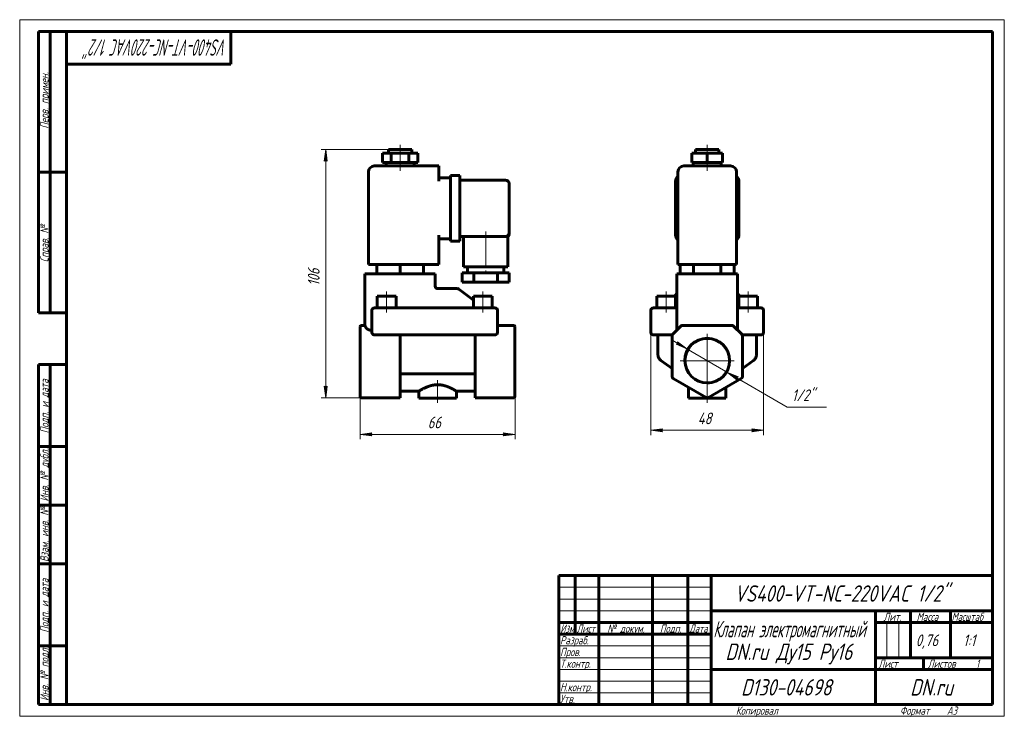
# Model space of a CAD drawing. Header units: millimetres. Extents: x 0 to 420, y 0 to 297.
import ezdxf

# ---------------------------------------------------------------- set-up
doc = ezdxf.new("R2010")
doc.units = ezdxf.units.MM
for name, pattern in [('K5LT_AXLED', [19.5, 15, -1.5, 1.5, -1.5]), ('K5LT_BASIC', [0]), ('K5LT_THIN', [0])]:
    doc.linetypes.add(name, pattern=pattern)
doc.layers.add('Системный слой', color=7, linetype='Continuous')
doc.layers.add('Системный слой (1)', color=7, linetype='Continuous', true_color=0x6c6c6c)
doc.styles.add('KDIMTEXTSTYLE', font='GOST_AU.SHX', dxfattribs={"width": 0.96, "oblique": 15, "height": 5})
doc.styles.add('KTEXTSTYLE', font='GOST_AU.SHX', dxfattribs={"width": 0.96, "height": 5})
doc.dimstyles.new('KDIMSTYLE (1.00)', dxfattribs={"dimtxt": 5, "dimasz": 1, "dimexe": 2, "dimexo": 0, "dimgap": 1, "dimtad": 1, "dimtxsty": 'KDIMTEXTSTYLE', "dimsah": 1, "dimcen": 0, "dimdle": 1, "dimadec": 0, "dimazin": 0, "dimtfac": 0.667, "dimtmove": 0, "dimatfit": 3, "dimfxl": 1, "dimtvp": 1, "dimtolj": 1, "dimtzin": 0, "dimarcsym": 0})

# ---------------------------------------------------------------- blocks, each defined once
blk = doc.blocks.new('U0')
at = {"layer": 'Системный слой (1)', "color": 150, "linetype": 'K5LT_BASIC', "lineweight": 60, "true_color": 0x0080ff}
for p, q in [((306.26, 180.4), (306.26, 180.42)), ((306.3, 180.15), (306.26, 180.4)), ((306.34, 180.05), (306.3, 180.15)), ((306.36, 180), (306.34, 180.05)), ((306.37, 179.99), (306.36, 180)), ((306.37, 179.98), (306.37, 179.99)), ((306.37, 179.97), (306.37, 179.98)), ((306.38, 179.97), (306.37, 179.97)), ((306.38, 179.96), (306.38, 179.97)), ((306.38, 179.97), (306.38, 179.97)), ((306.38, 179.97), (306.38, 179.97)), ((306.38, 179.97), (306.38, 179.97)), ((306.38, 179.97), (306.38, 179.97)), ((306.38, 179.97), (306.38, 179.97)), ((306.38, 179.97), (306.38, 179.97)), ((306.38, 179.97), (306.38, 179.97)), ((306.38, 179.97), (306.38, 179.97)), ((306.38, 179.97), (306.38, 179.97)), ((306.38, 179.97), (306.38, 179.97)), ((306.38, 179.97), (306.38, 179.97)), ((306.38, 179.97), (306.38, 179.97)), ((306.43, 179.89), (306.38, 179.96))]:
    blk.add_line(p, q, dxfattribs=at)
blk = doc.blocks.new('U1')
at = {"layer": 'Системный слой (1)', "color": 150, "linetype": 'K5LT_BASIC', "lineweight": 60, "true_color": 0x0080ff}
for p, q in [((278.26, 162.59), (278.26, 162.52)), ((278.26, 162.35), (278.26, 162.22))]:
    blk.add_line(p, q, dxfattribs=at)
blk = doc.blocks.new('U2')
at = {"layer": 'Системный слой (1)', "color": 150, "linetype": 'K5LT_BASIC', "lineweight": 60, "true_color": 0x0080ff}
for p, q in [((280.09, 179.89), (280.14, 179.96)), ((280.14, 179.96), (280.14, 179.97)), ((280.14, 179.97), (280.14, 179.97)), ((280.14, 179.97), (280.14, 179.97)), ((280.14, 179.97), (280.14, 179.97)), ((280.14, 179.97), (280.14, 179.97)), ((280.14, 179.97), (280.14, 179.97)), ((280.14, 179.97), (280.14, 179.97)), ((280.14, 179.97), (280.14, 179.97)), ((280.14, 179.97), (280.14, 179.97)), ((280.14, 179.97), (280.14, 179.97)), ((280.14, 179.97), (280.14, 179.97)), ((280.14, 179.97), (280.15, 179.97)), ((280.15, 179.99), (280.16, 180)), ((280.15, 179.98), (280.15, 179.99)), ((280.15, 179.97), (280.15, 179.98)), ((280.15, 179.97), (280.15, 179.97)), ((280.15, 179.97), (280.15, 179.97)), ((280.16, 180), (280.18, 180.05)), ((280.18, 180.05), (280.22, 180.15)), ((280.22, 180.15), (280.26, 180.4)), ((280.26, 180.4), (280.26, 180.42))]:
    blk.add_line(p, q, dxfattribs=at)
blk = doc.blocks.new('U3')
at = {"layer": 'Системный слой (1)', "color": 150, "linetype": 'K5LT_BASIC', "lineweight": 60, "true_color": 0x0080ff}
for p, q in [((308.26, 162.59), (308.26, 162.52)), ((308.26, 162.35), (308.26, 162.22))]:
    blk.add_line(p, q, dxfattribs=at)
blk = doc.blocks.new('U4')
at = {"layer": 'Системный слой (1)', "color": 150, "linetype": 'K5LT_BASIC', "lineweight": 60, "true_color": 0x0080ff}
for p, q in [((306.26, 188.63), (306.26, 180.42)), ((306.26, 180.42), (306.26, 164.63))]:
    blk.add_line(p, q, dxfattribs=at)
blk = doc.blocks.new('U5')
at = {"layer": 'Системный слой (1)', "color": 30, "linetype": 'K5LT_AXLED', "lineweight": 18, "true_color": 0xff8000}
for q in [(293.26, 163.13), (281.76, 151.63), (304.76, 151.63), (293.26, 140.13)]:
    blk.add_line((293.26, 151.63), q, dxfattribs=at)
blk = doc.blocks.new('D0')
at = {"layer": 'Системный слой (1)'}
for points in [[(273.76, 121.93), (274.26, 122.59), (269.26, 121.93), (274.26, 121.27)], [(312.26, 121.27), (317.26, 121.93), (312.26, 122.59), (312.76, 121.93)]]:
    blk.add_hatch(color=7, dxfattribs=at).paths.add_polyline_path(points)
at = {"layer": 'Системный слой (1)', "color": 7, "linetype": 'K5LT_THIN', "lineweight": 18}
for p, q in [((269.26, 168.38), (269.26, 119.93)), ((317.26, 168.38), (317.26, 119.93)), ((269.26, 121.93), (274.26, 122.59)), ((274.26, 121.27), (269.26, 121.93)), ((274.26, 122.59), (273.76, 121.93)), ((273.76, 121.93), (274.26, 121.27)), ((312.76, 121.93), (312.26, 122.59)), ((312.26, 122.59), (317.26, 121.93)), ((317.26, 121.93), (312.26, 121.27)), ((312.26, 121.27), (312.76, 121.93))]:
    blk.add_line(p, q, dxfattribs=at)
blk.add_wipeout([(289.24, 122.93), (289.24, 130.31), (296.96, 130.31), (296.96, 122.93)]).dxf.layer = 'Системный слой (1)'
blk.add_line((269.26, 121.93), (317.26, 121.93), dxfattribs=at)
at = {"layer": 'Системный слой (1)', "color": 7, "insert": (289.24, 129.52), "char_height": 5, "attachment_point": 1, "style": 'KTEXTSTYLE'}
blk.add_mtext('\\H5.0;\\W1.000;\\Q15;\\Q15;\\W0.965;48', dxfattribs=at)
blk = doc.blocks.new('KDIMARROW_01')
at = {"layer": 'Системный слой'}
blk.add_hatch(color=0, dxfattribs=at).paths.add_polyline_path([(-5, -0.66), (0, 0), (-5, 0.66), (-4.5, 0)])
at = {"layer": 'Системный слой', "color": 0, "linetype": 'K5LT_THIN', "lineweight": 18}
for p, q in [((-4.5, 0), (-5, 0.66)), ((-5, 0.66), (0, 0)), ((0, 0), (-5, -0.66)), ((-5, -0.66), (-4.5, 0))]:
    blk.add_line(p, q, dxfattribs=at)
at = {"layer": 'Системный слой (1)', "color": 0, "linetype": 'K5LT_THIN', "lineweight": 18}
blk.add_line((145.28, 151.63), (144.28, 151.63), dxfattribs=at)
blk = doc.blocks.new('D1')
at = {"layer": 'Системный слой (1)'}
for points in [[(284.61, 156.65), (280.62, 159.73), (280.72, 158.91), (279.96, 158.6)], [(305.8, 144.35), (306.56, 144.67), (301.91, 146.61), (305.9, 143.53)]]:
    blk.add_hatch(color=7, dxfattribs=at).paths.add_polyline_path(points)
at = {"layer": 'Системный слой (1)', "color": 7, "linetype": 'K5LT_THIN', "lineweight": 18}
for p, q in [((284.61, 156.65), (278.56, 160.17)), ((284.61, 156.65), (280.62, 159.73)), ((280.62, 159.73), (280.72, 158.91)), ((280.72, 158.91), (279.96, 158.6)), ((279.96, 158.6), (284.61, 156.65)), ((284.61, 156.65), (301.91, 146.61)), ((301.91, 146.61), (305.9, 143.53)), ((306.56, 144.67), (301.91, 146.61)), ((301.91, 146.61), (307.96, 143.09)), ((305.8, 144.35), (306.56, 144.67)), ((305.9, 143.53), (305.8, 144.35))]:
    blk.add_line(p, q, dxfattribs=at)
blk.add_wipeout([(329.4, 132.8), (329.4, 140.18), (341.69, 140.18), (341.69, 132.8)]).dxf.layer = 'Системный слой (1)'
for p, q in [((301.91, 146.61), (327.4, 131.8)), ((327.4, 131.8), (344.2, 131.8))]:
    blk.add_line(p, q, dxfattribs=at)
at = {"layer": 'Системный слой (1)', "color": 7, "insert": (329.4, 139.39), "char_height": 5, "attachment_point": 1, "style": 'KTEXTSTYLE'}
blk.add_mtext('\\H5.0;\\W1.000;\\Q15;\\Q15;\\W0.965;1/2"', dxfattribs=at)
blk = doc.blocks.new('KDIMARROW_02')
at = {"layer": 'Системный слой'}
blk.add_hatch(color=0, dxfattribs=at).paths.add_polyline_path([(4.5, 0), (5, 0.66), (0, 0), (5, -0.66)])
at = {"layer": 'Системный слой', "color": 0, "linetype": 'K5LT_THIN', "lineweight": 18}
for p, q in [((5, 0.66), (0, 0)), ((0, 0), (5, -0.66)), ((0, 0), (7, 0)), ((4.5, 0), (5, 0.66)), ((5, -0.66), (4.5, 0))]:
    blk.add_line(p, q, dxfattribs=at)
at = {"layer": 'Системный слой (1)', "color": 0, "linetype": 'K5LT_THIN', "lineweight": 18}
blk.add_line((145.28, 151.63), (144.28, 151.63), dxfattribs=at)
blk = doc.blocks.new('U6')
at = {"layer": 'Системный слой (1)', "color": 150, "linetype": 'K5LT_BASIC', "lineweight": 60, "true_color": 0x0080ff}
for p, q in [((162.28, 138.63), (170.28, 138.63)), ((186.28, 138.63), (194.28, 138.63))]:
    blk.add_line(p, q, dxfattribs=at)
blk = doc.blocks.new('U7')
at = {"layer": 'Системный слой (1)', "color": 150, "linetype": 'K5LT_BASIC', "lineweight": 60, "true_color": 0x0080ff}
for p, q in [((208.78, 206.13), (208.78, 206.13)), ((208.78, 206.13), (208.78, 205.75)), ((208.78, 205.75), (208.78, 205.75)), ((208.78, 205.75), (208.78, 205.75))]:
    blk.add_line(p, q, dxfattribs=at)
blk = doc.blocks.new('D2')
at = {"layer": 'Системный слой (1)'}
for points in [[(145.28, 120.2), (150.28, 120.86), (149.78, 120.2), (150.28, 119.55)], [(211.28, 120.2), (206.28, 120.86), (206.78, 120.2), (206.28, 119.55)]]:
    blk.add_hatch(color=7, dxfattribs=at).paths.add_polyline_path(points)
at = {"layer": 'Системный слой (1)', "color": 7, "linetype": 'K5LT_THIN', "lineweight": 18}
for p, q in [((145.28, 144.87), (145.28, 118.2)), ((211.28, 144.87), (211.28, 118.2)), ((145.28, 120.2), (150.28, 120.86)), ((150.28, 119.55), (145.28, 120.2)), ((150.28, 120.86), (149.78, 120.2)), ((149.78, 120.2), (150.28, 119.55)), ((206.78, 120.2), (206.28, 120.86)), ((206.28, 120.86), (211.28, 120.2)), ((211.28, 120.2), (206.28, 119.55)), ((206.28, 119.55), (206.78, 120.2))]:
    blk.add_line(p, q, dxfattribs=at)
blk.add_wipeout([(174.06, 121.2), (174.06, 128.59), (182.16, 128.59), (182.16, 121.2)]).dxf.layer = 'Системный слой (1)'
blk.add_line((145.28, 120.2), (211.28, 120.2), dxfattribs=at)
at = {"layer": 'Системный слой (1)', "color": 7, "insert": (174.06, 127.79), "char_height": 5, "attachment_point": 1, "style": 'KTEXTSTYLE'}
blk.add_mtext('\\H5.0;\\W1.000;\\Q15;\\Q15;\\W0.965;66', dxfattribs=at)
blk = doc.blocks.new('D3')
at = {"layer": 'Системный слой (1)'}
for points in [[(131.19, 236.63), (130.53, 241.63), (129.87, 236.63), (130.53, 237.13)], [(130.53, 135.79), (131.19, 140.79), (130.53, 140.29), (129.87, 140.79)]]:
    blk.add_hatch(color=7, dxfattribs=at).paths.add_polyline_path(points)
at = {"layer": 'Системный слой (1)', "color": 7, "linetype": 'K5LT_THIN', "lineweight": 18}
for p, q in [((157.28, 241.63), (128.53, 241.63)), ((129.87, 236.63), (130.53, 241.63)), ((130.53, 241.63), (131.19, 236.63)), ((130.53, 237.13), (129.87, 236.63)), ((131.19, 236.63), (130.53, 237.13)), ((130.53, 135.79), (129.87, 140.79)), ((129.87, 140.79), (130.53, 140.29)), ((130.53, 140.29), (131.19, 140.79)), ((131.19, 140.79), (130.53, 135.79)), ((145.78, 135.79), (128.53, 135.79))]:
    blk.add_line(p, q, dxfattribs=at)
blk.add_wipeout([(129.53, 183.5), (122.15, 183.5), (122.15, 193.5), (129.53, 193.5)]).dxf.layer = 'Системный слой (1)'
blk.add_line((130.53, 241.63), (130.53, 135.79), dxfattribs=at)
at = {"layer": 'Системный слой (1)', "color": 7, "insert": (122.94, 183.5), "char_height": 5, "attachment_point": 1, "rotation": 90, "style": 'KTEXTSTYLE'}
blk.add_mtext('\\H5.0;\\W1.000;\\Q15;\\Q15;\\W0.965;106', dxfattribs=at)
blk = doc.blocks.new('U8')
at = {"color": 7, "linetype": 'K5LT_THIN', "lineweight": 18}
for p, q in [((0, 0), (0, 297)), ((0, 297), (420, 297)), ((420, 297), (420, 0)), ((230, 55), (295, 55)), ((230, 50), (295, 50)), ((230, 45), (295, 45)), ((369.96, 25), (369.96, 40)), ((374.98, 25), (374.98, 40)), ((230, 30), (295, 30)), ((230, 25), (295, 25)), ((230, 20), (295, 20)), ((230, 15), (295, 15)), ((230, 10), (295, 10)), ((420, 0), (0, 0))]:
    blk.add_line(p, q, dxfattribs=at)
at = {"color": 150, "linetype": 'K5LT_BASIC', "lineweight": 60, "true_color": 0x0080ff}
for p, q in [((8, 172), (8, 292)), ((20, 292), (8, 292)), ((13, 172), (13, 292)), ((20, 5), (20, 292)), ((20, 292), (415, 292)), ((90, 292), (90, 278)), ((415, 292), (415, 5)), ((90, 278), (20, 278)), ((20, 232), (8, 232)), ((20, 172), (8, 172)), ((8, 5), (8, 150)), ((20, 150), (8, 150)), ((13, 5), (13, 150)), ((20, 115), (8, 115)), ((20, 90), (8, 90)), ((20, 65), (8, 65)), ((230, 60), (415, 60)), ((230, 5), (230, 60)), ((237, 35), (237, 60)), ((247, 5), (247, 60)), ((270, 5), (270, 60)), ((285, 5), (285, 60)), ((295, 5), (295, 60)), ((295, 45), (415, 45)), ((365, 5), (365, 45)), ((380, 25), (380, 45)), ((397, 25), (397, 45)), ((230, 40), (295, 40)), ((365, 40), (380, 40)), ((380, 40), (415, 40)), ((230, 35), (295, 35)), ((20, 30), (8, 30)), ((365, 25), (415, 25)), ((385.57, 20), (385.57, 25)), ((295, 20), (365, 20)), ((365, 20), (415, 20)), ((20, 5), (8, 5)), ((415, 5), (20, 5))]:
    blk.add_line(p, q, dxfattribs=at)
at = {"color": 7, "attachment_point": 1, "style": 'KTEXTSTYLE'}
for s, insert, char_height, rotation in [('\\H5.0;\\W1.000;\\Q15;\\Q15;\\W0.634;\\H7.00;VS400-VT-NC-220VAC 1/2"', (88.57, 281.64), 7, 180), ('\\H5.0;\\W1.000;\\Q15;\\Q15;\\W0.965;\\H3.50;Перв. примен.', (8.82, 250.52), 3.5, 90), ('\\H5.0;\\W1.000;\\Q15;\\Q15;\\W0.965;\\H3.50;Справ. №', (8.82, 193.63), 3.5, 90), ('\\H5.0;\\W1.000;\\Q15;\\Q15;\\W0.965;\\H3.50;Подп. и дата', (8.82, 120.66), 3.5, 90), ('\\H5.0;\\W1.000;\\Q15;\\Q15;\\W0.965;\\H3.50;Инв. № дубл.', (8.82, 91.57), 3.5, 90), ('\\H5.0;\\W1.000;\\Q15;\\Q15;\\W0.965;\\H3.50;Взам. инв. №', (8.82, 65.8), 3.5, 90), ('\\H5.0;\\W1.000;\\Q15;\\Q15;\\W0.965;\\H3.50;Подп. и дата', (8.82, 35.66), 3.5, 90), ('\\H5.0;\\W1.000;\\Q15;\\Q15;\\W0.965;\\H3.50;Инв. № подл.', (8.82, 6.57), 3.5, 90)]:
    blk.add_mtext(s, dxfattribs=dict(at, insert=insert, char_height=char_height, rotation=rotation))
for s, insert, char_height in [('\\H5.0;\\W1.000;\\Q15;\\Q15;\\W0.965;\\H7.00;VS400-VT-NC-220VAC 1/2"', (304.83, 55.86), 7), ('\\H5.0;\\W1.000;\\Q15;\\Q15;\\W0.965;\\H3.50;Лит.', (368.47, 44.18), 3.5), ('\\H5.0;\\W1.000;\\Q15;\\Q15;\\W0.965;\\H3.50;Масса', (382.58, 44.18), 3.5), ('\\H5.0;\\W1.000;\\Q15;\\Q15;\\W0.930;\\H3.50;Масштаб', (397.52, 44.18), 3.5), ('\\H5.0;\\W1.000;\\Q15;\\Q15;\\W0.784;\\H3.50;Изм.', (230.62, 39.18), 3.5), ('\\H5.0;\\W1.000;\\Q15;\\Q15;\\W0.799;\\H3.50;Лист', (237.61, 39.18), 3.5), ('\\H5.0;\\W1.000;\\Q15;\\Q15;\\W0.965;\\H3.50;№ докум.', (250.63, 39.18), 3.5), ('\\H5.0;\\W1.000;\\Q15;\\Q15;\\W0.965;\\H3.50;Подп.', (273.1, 39.18), 3.5), ('\\H5.0;\\W1.000;\\Q15;\\Q15;\\W0.799;\\H3.50;Дата', (285.61, 39.18), 3.5), ('\\H5.0;\\W1.000;\\Q15;\\Q15;\\W0.672;\\H7.00;Клапан электромагнитный', (295.88, 40.69), 7), ('\\H5.0;\\W1.000;\\Q15;\\Q15;\\W0.965;\\H3.50;Разраб.', (230.5, 34.18), 3.5), ('\\H5.0;\\W1.000;\\Q15;\\Q15;\\W0.965;0,76', (382.23, 34.9), 5), ('\\H5.0;\\W1.000;\\Q15;\\Q15;\\W0.965;{\\c16711680;1:1}', (402.44, 34.9), 5), ('\\H5.0;\\W1.000;\\Q15;\\Q15;\\W0.965;\\H7.00;DN.ru Ду15 Ру16', (301.04, 31.02), 7), ('\\H5.0;\\W1.000;\\Q15;\\Q15;\\W0.965;\\H3.50;Пров.', (230.5, 29.18), 3.5), ('\\H5.0;\\W1.000;\\Q15;\\Q15;\\W0.965;\\H3.50;Т.контр.', (230.5, 24.18), 3.5), ('\\H5.0;\\W1.000;\\Q15;\\Q15;\\W0.965;\\H3.50;Лист', (366.32, 24.18), 3.5), ('\\H5.0;\\W1.000;\\Q15;\\Q15;\\W0.965;\\H3.50;Листов', (387.36, 24.18), 3.5), ('\\H5.0;\\W1.000;\\Q15;\\Q15;\\W0.965;\\H3.50;1', (407.91, 24.18), 3.5), ('\\H5.0;\\W1.000;\\Q15;\\Q15;\\W0.965;\\H3.50;Н.контр.', (230.5, 14.18), 3.5), ('\\H5.0;\\W1.000;\\Q15;\\Q15;\\W0.965;\\H7.00;D130-04698', (307.7, 15.86), 7), ('\\H5.0;\\W1.000;\\Q15;\\Q15;\\W0.965;\\H7.00;DN.ru', (379.84, 15.86), 7), ('\\H5.0;\\W1.000;\\Q15;\\Q15;\\W0.965;\\H3.50;Утв.', (230.5, 9.18), 3.5), ('\\H5.0;\\W1.000;\\Q15;\\Q15;\\W0.965;\\H3.50;Копировал', (305.5, 4.18), 3.5), ('\\H5.0;\\W1.000;\\Q15;\\Q15;\\W0.965;\\H3.50;Формат', (375.5, 4.18), 3.5), ('\\H5.0;\\W1.000;\\Q15;\\Q15;\\W0.965;\\H3.50;A3', (395.5, 4.18), 3.5)]:
    blk.add_mtext(s, dxfattribs=dict(at, insert=insert, char_height=char_height))

msp = doc.modelspace()

# ---------------------------------------------------------------- linework, layer by layer
at = {"layer": 'Системный слой (1)', "color": 30, "linetype": 'K5LT_AXLED', "lineweight": 18, "true_color": 0xff8000}
for p, q in [((162.276, 238.132), (162.276, 243.632)), ((293.26, 238.132), (293.26, 243.632)), ((162.276, 232.632), (162.276, 238.132)), ((293.26, 232.632), (293.26, 238.132)), ((198.776, 206.632), (198.776, 187.132)), ((156.526, 172.132), (156.526, 181.132)), ((197.526, 172.132), (197.526, 181.132)), ((275.76, 172.132), (275.76, 181.132)), ((310.76, 172.132), (310.76, 181.132)), ((178.276, 143.385), (178.276, 133.632)), ((293.26, 133.632), (293.26, 143.385))]:
    msp.add_line(p, q, dxfattribs=at)
at = {"layer": 'Системный слой (1)', "color": 150, "linetype": 'K5LT_BASIC', "lineweight": 60, "true_color": 0x0080ff}
for p, q in [((154.776, 236.132), (154.776, 240.132)), ((154.776, 240.132), (158.526, 240.132)), ((157.276, 241.632), (167.276, 241.632)), ((157.276, 240.132), (157.276, 241.632)), ((158.526, 240.132), (166.026, 240.132)), ((158.526, 236.132), (158.526, 240.132)), ((166.026, 240.132), (169.776, 240.132)), ((166.026, 236.132), (166.026, 240.132)), ((167.276, 240.132), (167.276, 241.632)), ((169.776, 236.132), (169.776, 240.132)), ((286.765, 240.132), (293.26, 240.132)), ((286.765, 236.132), (286.765, 240.132)), ((288.26, 241.632), (298.26, 241.632)), ((288.26, 240.132), (288.26, 241.632)), ((293.26, 236.132), (293.26, 240.132)), ((293.26, 240.132), (299.756, 240.132)), ((298.26, 240.132), (298.26, 241.632)), ((299.756, 236.132), (299.756, 240.132)), ((154.776, 236.132), (158.526, 236.132)), ((156.276, 234.632), (156.276, 236.132)), ((158.526, 236.132), (166.026, 236.132)), ((166.026, 236.132), (169.776, 236.132)), ((168.276, 234.632), (168.276, 236.132)), ((286.765, 236.132), (293.26, 236.132)), ((287.26, 234.632), (287.26, 236.132)), ((293.26, 236.132), (299.756, 236.132)), ((299.26, 234.632), (299.26, 236.132)), ((148.776, 192.632), (148.776, 232.132)), ((178.776, 234.632), (151.276, 234.632)), ((178.776, 234.632), (178.776, 232.132)), ((178.776, 228.132), (178.776, 232.132)), ((280.76, 192.632), (280.76, 232.132)), ((303.26, 234.632), (283.26, 234.632)), ((305.76, 192.632), (305.76, 232.132)), ((178.776, 229.632), (183.776, 229.632)), ((183.776, 228.132), (183.776, 230.632)), ((183.776, 230.632), (187.776, 230.632)), ((183.776, 228.132), (183.776, 205.132)), ((187.776, 230.632), (187.776, 228.132)), ((187.776, 228.632), (207.276, 228.632)), ((187.776, 228.132), (187.776, 205.132)), ((208.776, 227.132), (208.776, 206.132)), ((279.76, 205.132), (279.76, 228.132)), ((306.76, 228.132), (306.76, 205.132)), ((208.776, 206.132), (208.776, 205.75)), ((208.776, 205.874), (208.776, 205.888)), ((178.776, 192.632), (178.776, 205.132)), ((178.776, 203.632), (183.776, 203.632)), ((183.776, 202.632), (183.776, 205.132)), ((183.776, 202.632), (187.776, 202.632)), ((187.776, 205.132), (187.776, 202.632)), ((187.776, 204.632), (207.276, 204.632)), ((189.276, 204.632), (189.276, 191.632)), ((207.276, 204.632), (208.276, 204.632)), ((208.276, 204.632), (208.276, 191.632)), ((208.776, 205.75), (208.776, 205.75)), ((208.776, 205.75), (208.776, 205.75)), ((151.276, 192.632), (148.776, 192.632)), ((151.276, 192.632), (178.776, 192.632)), ((152.276, 192.632), (152.276, 188.632)), ((162.276, 192.632), (162.276, 188.632)), ((172.276, 192.632), (172.276, 188.632)), ((188.776, 189.132), (188.776, 185.132)), ((193.776, 189.132), (188.776, 189.132)), ((208.276, 191.632), (189.276, 191.632)), ((191.026, 191.632), (191.026, 189.132)), ((203.776, 189.132), (193.776, 189.132)), ((193.776, 189.132), (193.776, 185.132)), ((203.776, 189.132), (203.776, 185.132)), ((208.776, 189.132), (203.776, 189.132)), ((206.526, 191.632), (206.526, 189.132)), ((208.776, 189.132), (208.776, 185.132)), ((283.26, 192.632), (280.76, 192.632)), ((281.713, 192.632), (281.713, 188.632)), ((283.26, 192.632), (303.26, 192.632)), ((287.487, 192.632), (287.487, 188.632)), ((299.034, 192.632), (299.034, 188.632)), ((305.76, 192.632), (303.26, 192.632)), ((304.807, 192.632), (304.807, 188.632)), ((147.276, 188.632), (147.276, 166.632)), ((147.276, 188.632), (149.776, 188.632)), ((174.776, 188.632), (149.776, 188.632)), ((174.776, 188.632), (177.276, 188.632)), ((177.276, 188.632), (177.276, 183.122)), ((193.776, 185.132), (188.776, 185.132)), ((203.776, 185.132), (193.776, 185.132)), ((208.776, 185.132), (203.776, 185.132)), ((280.26, 188.632), (282.76, 188.632)), ((280.26, 188.632), (280.26, 164.632)), ((303.76, 188.632), (282.76, 188.632)), ((303.76, 188.632), (306.26, 188.632)), ((177.276, 183.276), (177.276, 183.122)), ((177.276, 183.122), (177.276, 183.121)), ((177.276, 183.121), (177.276, 183.121)), ((178.276, 182.342), (178.276, 182.342)), ((186.689, 182.342), (178.276, 182.342)), ((187.294, 182.137), (193.526, 177.391)), ((152.526, 179.132), (160.526, 179.132)), ((152.526, 174.132), (152.526, 179.132)), ((160.526, 174.132), (160.526, 179.132)), ((193.526, 174.132), (193.526, 179.132)), ((193.526, 179.132), (201.526, 179.132)), ((201.526, 174.132), (201.526, 179.132)), ((271.76, 179.132), (279.76, 179.132)), ((271.76, 174.132), (271.76, 179.132)), ((280.144, 179.968), (279.046, 179.132)), ((279.76, 174.132), (279.76, 179.132)), ((306.377, 179.968), (307.475, 179.132)), ((306.76, 179.132), (314.76, 179.132)), ((306.76, 174.132), (306.76, 179.132)), ((314.76, 174.132), (314.76, 179.132)), ((150.276, 173.132), (150.276, 163.632)), ((151.276, 174.132), (153.276, 174.132)), ((200.776, 174.132), (153.276, 174.132)), ((200.776, 174.132), (202.776, 174.132)), ((203.776, 163.632), (203.776, 173.132)), ((269.26, 173.132), (269.26, 163.632)), ((270.26, 174.132), (272.26, 174.132)), ((272.26, 174.132), (280.26, 174.132)), ((306.26, 174.132), (314.26, 174.132)), ((314.26, 174.132), (316.26, 174.132)), ((317.26, 173.132), (317.26, 163.632)), ((145.276, 165.985), (145.276, 166.132)), ((145.276, 162.571), (145.276, 165.985)), ((147.277, 166.632), (145.776, 166.632)), ((149.776, 164.632), (150.276, 164.632)), ((203.776, 166.632), (210.776, 166.632)), ((211.276, 166.132), (211.276, 165.985)), ((211.276, 162.571), (211.276, 165.985)), ((281.968, 166.339), (278.553, 162.925)), ((303.846, 166.632), (282.675, 166.632)), ((307.968, 162.925), (304.553, 166.339)), ((145.276, 162.218), (145.276, 162.571)), ((145.276, 144.869), (145.276, 162.218)), ((153.276, 162.632), (151.276, 162.632)), ((153.276, 162.632), (200.776, 162.632)), ((162.276, 144.869), (162.276, 162.632)), ((194.276, 144.869), (194.276, 162.632)), ((202.776, 162.632), (200.776, 162.632)), ((211.276, 162.571), (211.276, 162.218)), ((211.276, 144.869), (211.276, 162.218)), ((272.26, 162.632), (270.26, 162.632)), ((272.26, 162.632), (272.26, 154.156)), ((272.26, 162.632), (278.26, 162.632)), ((278.26, 162.632), (278.55, 162.921)), ((278.26, 162.632), (278.26, 162.218)), ((278.26, 162.218), (278.26, 144.869)), ((308.26, 162.632), (307.971, 162.921)), ((308.26, 162.632), (308.26, 162.632)), ((308.26, 162.632), (308.26, 162.218)), ((308.26, 162.632), (314.26, 162.632)), ((308.26, 144.869), (308.26, 162.218)), ((314.26, 162.632), (314.26, 154.156)), ((316.26, 162.632), (314.26, 162.632)), ((278.26, 148.331), (273.518, 151.714)), ((313.003, 151.714), (308.26, 148.331)), ((145.276, 144.436), (145.276, 144.869)), ((145.276, 136.353), (145.276, 144.436)), ((162.276, 144.869), (162.276, 144.003)), ((162.276, 135.92), (162.276, 144.003)), ((163.287, 145.984), (193.265, 145.984)), ((194.276, 144.003), (194.276, 144.869)), ((194.276, 135.92), (194.276, 144.003)), ((211.276, 144.869), (211.276, 144.436)), ((211.276, 136.353), (211.276, 144.436)), ((278.76, 144.003), (292.76, 135.92)), ((293.76, 135.92), (307.76, 144.003)), ((170.276, 138.632), (170.276, 135.632)), ((186.276, 138.632), (186.276, 135.632)), ((285.26, 140.251), (285.26, 135.632)), ((301.26, 140.251), (301.26, 135.632)), ((145.276, 136.286), (145.276, 136.353)), ((145.776, 135.786), (162.276, 135.786)), ((162.276, 135.92), (162.276, 135.786)), ((186.276, 135.632), (170.276, 135.632)), ((194.276, 135.786), (194.276, 135.92)), ((194.276, 135.786), (210.776, 135.786)), ((211.276, 136.353), (211.276, 136.286)), ((301.26, 135.632), (285.26, 135.632))]:
    msp.add_line(p, q, dxfattribs=at)
msp.add_circle((293.26, 151.632), 9.5, dxfattribs=at)
for centre, radius, start, end in [((151.276, 232.132), 2.5, 90, 180), ((283.26, 232.132), 2.5, 90, 180), ((303.26, 232.132), 2.5, 0, 90), ((207.276, 227.132), 1.5, 0, 90), ((282.26, 228.132), 2.5, 126.8699, 180), ((304.26, 228.132), 2.5, 0, 53.1301), ((207.276, 206.132), 1.5, 270, 0), ((207.276, 206.132), 1.5, 270.44711, 0), ((207.276, 205.75), 1.5, 311.81031, 0), ((282.26, 205.132), 2.5, 180, 233.1301), ((304.26, 205.132), 2.5, 306.8699, 0), ((178.276, 183.342), 1, 180, 270), ((186.689, 181.342), 1, 52.70853, 90), ((151.276, 173.132), 1, 90, 180), ((202.776, 173.132), 1, 0, 90), ((270.26, 173.132), 1, 90, 180), ((316.26, 173.132), 1, 0, 90), ((145.776, 166.132), 0.5, 90, 180), ((210.776, 166.132), 0.5, 0, 90), ((282.675, 165.632), 1, 90, 135), ((303.846, 165.632), 1, 45, 90), ((151.276, 163.632), 1, 180, 270), ((202.776, 163.632), 1, 270, 0), ((270.26, 163.632), 1, 180, 270), ((279.26, 162.218), 1, 135, 180), ((307.26, 162.218), 1, 0, 45), ((316.26, 163.632), 1, 270, 0), ((279.26, 144.869), 1, 180, 240), ((307.26, 144.869), 1, 300, 0), ((145.776, 136.286), 0.5, 180, 270), ((210.776, 136.286), 0.5, 270, 0), ((293.26, 136.786), 1, 240, 300)]:
    msp.add_arc(centre, radius, start, end, dxfattribs=at)
at = {"layer": 'Системный слой (1)', "color": 7, "linetype": 'K5LT_THIN', "lineweight": 18}
msp.add_arc((293.26, 151.632), 10, 270, 180, dxfattribs=at)
at = {"layer": 'Системный слой (1)', "color": 150, "linetype": 'K5LT_BASIC', "lineweight": 60, "true_color": 0x0080ff}
for start_param, end_param in [(0, 0.0002688), (0.0004646, 0.0005387), (0.0002688, 0.0004646)]:
    msp.add_ellipse((178.276, 183.122), major_axis=(-1, 0), ratio=0.8913849, start_param=start_param, end_param=end_param, dxfattribs=at)
for points, knots in [([(208.776, 205.75), (208.776, 205.75), (208.776, 205.749), (208.776, 205.745), (208.776, 205.741), (208.776, 205.733), (208.776, 205.729), (208.776, 205.716), (208.775, 205.708), (208.775, 205.683), (208.774, 205.666), (208.77, 205.615), (208.767, 205.581), (208.753, 205.482), (208.74, 205.416), (208.705, 205.288), (208.683, 205.225), (208.63, 205.102), (208.6, 205.042), (208.532, 204.926), (208.494, 204.871), (208.411, 204.767), (208.366, 204.718), (208.312, 204.665), (208.305, 204.658), (208.297, 204.651), (208.296, 204.65), (208.289, 204.643), (208.282, 204.638), (208.276, 204.632)], [0.0015295, 0.0015295, 0.0015295, 0.0015295, 0.0061182, 0.0061182, 0.146493, 0.146493, 0.2975747, 0.2975747, 0.599738, 0.599738, 1.2040646, 1.2040646, 2.4127178, 2.4127178, 4.7757915, 4.7757915, 7.1589078, 7.1589078, 9.54946, 9.54946, 11.9358385, 11.9358385, 14.3022232, 14.3022232, 14.6500446, 14.6500446, 14.6901943, 14.6901943, 14.9968073, 14.9968073, 14.9968073, 14.9968073]), ([(208.776, 205.75), (208.776, 205.75), (208.776, 205.749), (208.776, 205.745), (208.776, 205.741), (208.776, 205.733), (208.776, 205.729), (208.776, 205.725), (208.776, 205.724), (208.776, 205.715), (208.775, 205.706), (208.774, 205.679), (208.773, 205.661), (208.77, 205.606), (208.766, 205.57), (208.751, 205.469), (208.737, 205.404), (208.701, 205.276), (208.678, 205.212), (208.625, 205.09), (208.594, 205.03), (208.524, 204.915), (208.486, 204.86), (208.402, 204.756), (208.357, 204.708), (208.305, 204.658), (208.301, 204.655), (208.293, 204.648), (208.289, 204.644), (208.285, 204.64)], [0.0042382, 0.0042382, 0.0042382, 0.0042382, 0.0127147, 0.0127147, 0.1526946, 0.1526946, 0.3017981, 0.3017981, 0.3138657, 0.3138657, 0.636208, 0.636208, 1.2808924, 1.2808924, 2.5702613, 2.5702613, 4.9372312, 4.9372312, 7.3230303, 7.3230303, 9.7140965, 9.7140965, 12.1012467, 12.1012467, 14.4681782, 14.4681782, 14.6506356, 14.6506356, 14.8464861, 14.8464861, 14.8464861, 14.8464861]), ([(208.776, 205.75), (208.776, 205.743), (208.776, 205.736), (208.776, 205.721), (208.776, 205.713), (208.775, 205.698), (208.775, 205.69), (208.774, 205.674), (208.774, 205.666), (208.773, 205.65), (208.772, 205.641), (208.771, 205.632)], [0, 0, 0, 0, 0.8773534, 0.8773534, 1.8773534, 1.8773534, 2.8773534, 2.8773534, 3.8773534, 3.8773534, 5, 5, 5, 5]), ([(208.776, 205.75), (208.776, 205.743), (208.776, 205.736), (208.776, 205.721), (208.776, 205.713), (208.775, 205.698), (208.775, 205.69), (208.774, 205.674), (208.774, 205.666), (208.773, 205.649), (208.772, 205.64), (208.771, 205.632)], [0, 0, 0, 0, 0.8742674, 0.8742674, 1.8742674, 1.8742674, 2.8742674, 2.8742674, 3.8742674, 3.8742674, 5, 5, 5, 5]), ([(177.276, 183.342), (177.276, 183.339), (177.276, 183.337), (177.276, 183.333), (177.276, 183.331), (177.276, 183.327), (177.276, 183.325), (177.276, 183.321), (177.276, 183.319), (177.276, 183.314), (177.276, 183.312), (177.276, 183.31)], [0, 0, 0, 0, 0.4, 0.4, 0.8, 0.8, 1.2, 1.2, 1.6, 1.6, 2, 2, 2, 2]), ([(178.276, 182.342), (178.231, 182.342), (178.184, 182.345), (178.093, 182.357), (178.048, 182.367), (177.959, 182.392), (177.915, 182.408), (177.829, 182.446), (177.788, 182.468), (177.708, 182.517), (177.67, 182.545), (177.597, 182.606), (177.563, 182.639), (177.499, 182.71), (177.469, 182.749), (177.416, 182.828), (177.393, 182.87), (177.352, 182.956), (177.335, 183.001), (177.316, 183.063), (177.311, 183.08), (177.304, 183.107), (177.301, 183.118), (177.298, 183.133), (177.297, 183.137), (177.294, 183.154), (177.291, 183.166), (177.284, 183.21), (177.28, 183.242), (177.277, 183.287), (177.277, 183.3), (177.276, 183.323), (177.276, 183.333), (177.276, 183.342)], [0, 0, 0, 0, 1.6624192, 1.6624192, 3.3349157, 3.3349157, 5.0249818, 5.0249818, 6.7270673, 6.7270673, 8.4343305, 8.4343305, 10.1659047, 10.1659047, 11.9074943, 11.9074943, 13.6438397, 13.6438397, 15.3628677, 15.3628677, 16.0056146, 16.0056146, 16.4033081, 16.4033081, 16.5598581, 16.5598581, 17.0217443, 17.0217443, 18.1702238, 18.1702238, 18.6626588, 18.6626588, 19, 19, 19, 19]), ([(147.405, 166.339), (147.403, 166.344), (147.4, 166.355), (147.394, 166.37), (147.389, 166.385), (147.384, 166.399), (147.379, 166.413), (147.374, 166.426), (147.369, 166.439), (147.364, 166.451), (147.36, 166.464), (147.354, 166.476), (147.348, 166.491), (147.341, 166.509), (147.332, 166.529), (147.324, 166.548), (147.317, 166.563), (147.309, 166.579), (147.301, 166.596), (147.293, 166.612), (147.285, 166.623), (147.28, 166.63), (147.278, 166.632), (147.277, 166.632)], [0, 0, 0, 0, 0.0292172, 0.0580562, 0.0866288, 0.1147828, 0.1427663, 0.1704726, 0.1980395, 0.2253545, 0.2525879, 0.2825013, 0.3151604, 0.3624693, 0.4216852, 0.4807683, 0.5279377, 0.5796443, 0.6515114, 0.7415329, 0.8313889, 0.916829, 1, 1, 1, 1]), ([(273.518, 151.714), (273.518, 151.714), (273.517, 151.715), (273.51, 151.72), (273.503, 151.725), (273.488, 151.736), (273.48, 151.742), (273.456, 151.76), (273.439, 151.772), (273.391, 151.809), (273.36, 151.835), (273.267, 151.913), (273.207, 151.968), (273.054, 152.119), (272.966, 152.219), (272.802, 152.432), (272.727, 152.544), (272.592, 152.778), (272.533, 152.9), (272.431, 153.151), (272.388, 153.279), (272.321, 153.54), (272.297, 153.673), (272.268, 153.917), (272.261, 154.028), (272.26, 154.145), (272.26, 154.151), (272.26, 154.156)], [0.0044965, 0.0044965, 0.0044965, 0.0044965, 0.017986, 0.017986, 0.178024, 0.178024, 0.3695374, 0.3695374, 0.7525644, 0.7525644, 1.5186183, 1.5186183, 3.050726, 3.050726, 5.5772136, 5.5772136, 8.1265174, 8.1265174, 10.6872087, 10.6872087, 13.2430992, 13.2430992, 15.7874058, 15.7874058, 17.8878391, 17.8878391, 17.9990735, 17.9990735, 17.9990735, 17.9990735]), ([(273.518, 151.714), (273.515, 151.716), (273.512, 151.718), (273.504, 151.724), (273.499, 151.727), (273.487, 151.737), (273.479, 151.742), (273.457, 151.758), (273.444, 151.769), (273.417, 151.789), (273.404, 151.8), (273.366, 151.83), (273.342, 151.849), (273.318, 151.87)], [0, 0, 0, 0, 0.3704807, 0.3704807, 0.9262016, 0.9262016, 1.8524033, 1.8524033, 3.4524033, 3.4524033, 5.0524033, 5.0524033, 8, 8, 8, 8]), ([(313.003, 151.714), (313.003, 151.714), (313.004, 151.715), (313.011, 151.72), (313.018, 151.725), (313.033, 151.736), (313.041, 151.742), (313.065, 151.76), (313.081, 151.772), (313.13, 151.809), (313.161, 151.835), (313.254, 151.913), (313.314, 151.968), (313.467, 152.119), (313.555, 152.219), (313.719, 152.432), (313.794, 152.544), (313.929, 152.778), (313.988, 152.9), (314.09, 153.151), (314.133, 153.279), (314.2, 153.54), (314.224, 153.673), (314.253, 153.917), (314.26, 154.028), (314.26, 154.145), (314.26, 154.151), (314.26, 154.156)], [0.0044965, 0.0044965, 0.0044965, 0.0044965, 0.017986, 0.017986, 0.178024, 0.178024, 0.3695374, 0.3695374, 0.7525644, 0.7525644, 1.5186183, 1.5186183, 3.050726, 3.050726, 5.5772136, 5.5772136, 8.1265174, 8.1265174, 10.6872087, 10.6872087, 13.2430992, 13.2430992, 15.7874058, 15.7874058, 17.8878391, 17.8878391, 17.9990735, 17.9990735, 17.9990735, 17.9990735]), ([(313.003, 151.714), (313.006, 151.716), (313.009, 151.718), (313.017, 151.724), (313.022, 151.727), (313.034, 151.737), (313.042, 151.742), (313.064, 151.758), (313.077, 151.769), (313.104, 151.789), (313.117, 151.8), (313.155, 151.83), (313.179, 151.849), (313.203, 151.87)], [0, 0, 0, 0, 0.3704798, 0.3704798, 0.9261996, 0.9261996, 1.8523992, 1.8523992, 3.4523992, 3.4523992, 5.0523992, 5.0523992, 8, 8, 8, 8]), ([(163.287, 145.984), (163.258, 145.984), (163.198, 145.985), (163.108, 145.991), (163.015, 146.002), (162.919, 146.019), (162.82, 146.043), (162.72, 146.074), (162.624, 146.112), (162.534, 146.156), (162.455, 146.201), (162.386, 146.246), (162.328, 146.289), (162.292, 146.317), (162.276, 146.331)], [0, 0, 0, 0, 0.0795486, 0.161083, 0.2446178, 0.3335514, 0.4257826, 0.5220428, 0.6187692, 0.7108051, 0.7973121, 0.8716541, 0.9392381, 1, 1, 1, 1]), ([(193.265, 145.984), (193.294, 145.984), (193.354, 145.985), (193.444, 145.991), (193.537, 146.002), (193.633, 146.019), (193.732, 146.043), (193.832, 146.074), (193.928, 146.112), (194.018, 146.156), (194.097, 146.201), (194.166, 146.246), (194.224, 146.289), (194.26, 146.317), (194.276, 146.331)], [0, 0, 0, 0, 0.0795486, 0.161083, 0.2446178, 0.3335514, 0.4257826, 0.5220428, 0.6187692, 0.7108051, 0.7973121, 0.8716541, 0.9392381, 1, 1, 1, 1]), ([(186.276, 138.632), (186.276, 138.632), (186.273, 138.633), (186.264, 138.639), (186.252, 138.646), (186.237, 138.656), (186.215, 138.669), (186.186, 138.687), (186.154, 138.706), (186.121, 138.727), (186.087, 138.747), (186.049, 138.77), (186.004, 138.798), (185.943, 138.834), (185.862, 138.882), (185.767, 138.939), (185.659, 139.002), (185.531, 139.077), (185.375, 139.166), (185.21, 139.259), (185.07, 139.337), (184.957, 139.399), (184.858, 139.453), (184.755, 139.509), (184.648, 139.565), (184.537, 139.624), (184.422, 139.683), (184.304, 139.743), (184.169, 139.812), (184, 139.895), (183.796, 139.993), (183.585, 140.092), (183.397, 140.177), (183.238, 140.247), (183.092, 140.31), (182.943, 140.372), (182.774, 140.441), (182.584, 140.517), (182.372, 140.597), (182.173, 140.669), (181.989, 140.733), (181.821, 140.789), (181.652, 140.844), (181.463, 140.901), (181.236, 140.967), (180.94, 141.046), (180.582, 141.131), (180.169, 141.214), (179.757, 141.281), (179.382, 141.327), (179.061, 141.356), (178.769, 141.374), (178.508, 141.383), (178.316, 141.385), (178.156, 141.384), (178.006, 141.382), (177.832, 141.376), (177.671, 141.367), (177.511, 141.357), (177.339, 141.343), (177.113, 141.32), (176.802, 141.282), (176.414, 141.22), (176.027, 141.143), (175.717, 141.071), (175.488, 141.013), (175.308, 140.964), (175.141, 140.916), (174.946, 140.858), (174.668, 140.77), (174.245, 140.624), (173.733, 140.427), (173.224, 140.21), (172.803, 140.016), (172.465, 139.853), (172.191, 139.715), (171.984, 139.607), (171.824, 139.523), (171.672, 139.441), (171.474, 139.333), (171.232, 139.198), (170.989, 139.059), (170.784, 138.938), (170.626, 138.844), (170.51, 138.774), (170.435, 138.729), (170.389, 138.701), (170.359, 138.683), (170.336, 138.669), (170.317, 138.657), (170.302, 138.648), (170.291, 138.641), (170.283, 138.636), (170.277, 138.633), (170.276, 138.632), (170.276, 138.632), (170.276, 138.632)], [0, 0, 0, 0, 0.00500088, 0.00901503, 0.01204864, 0.01508994, 0.01919026, 0.0233186, 0.02747781, 0.03063762, 0.03382466, 0.0370541, 0.04029855, 0.0446928, 0.05023279, 0.05620599, 0.06147732, 0.06758362, 0.07526858, 0.08261799, 0.08808252, 0.09164556, 0.09522268, 0.09883835, 0.10247883, 0.10615375, 0.10983908, 0.11355221, 0.11728265, 0.12229697, 0.12858336, 0.13487488, 0.13991167, 0.1436859, 0.1474591, 0.15123214, 0.15500643, 0.16005856, 0.16512377, 0.17020207, 0.17401133, 0.17781266, 0.18159248, 0.18535986, 0.19029727, 0.19637889, 0.20425595, 0.21269222, 0.22167416, 0.22903485, 0.23482896, 0.24048158, 0.24607593, 0.24999731, 0.25159941, 0.25533253, 0.2587053, 0.26171085, 0.26471053, 0.26805894, 0.27176281, 0.27797773, 0.28644239, 0.29504436, 0.3016277, 0.30577396, 0.30959433, 0.31311623, 0.3166668, 0.32238419, 0.33164316, 0.34575976, 0.35922941, 0.37064469, 0.38018463, 0.38854509, 0.39573032, 0.40023083, 0.40470817, 0.41160519, 0.42197815, 0.43363251, 0.44412644, 0.45396334, 0.46255349, 0.46989547, 0.47402679, 0.47772801, 0.48097321, 0.48419394, 0.48734533, 0.49045336, 0.4935004, 0.49652912, 0.49958475, 0.49999562, 0.49999562, 0.49999562, 0.49999562])]:
    msp.add_open_spline(points, degree=3, knots=knots, dxfattribs=at)
msp.add_rational_spline([(147.405, 166.339), (147.758, 165.283), (148.662, 164.632), (149.776, 164.632)], [1, 0.874352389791, 0.874352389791, 1], degree=3, dxfattribs=at)

# ---------------------------------------------------------------- block references
at = {"layer": 'Системный слой (1)'}
for name in ['U7', 'U4', 'U2', 'U0', 'U1', 'U5', 'U3', 'U6']:
    msp.add_blockref(name, (0, 0), dxfattribs=at)

# ---------------------------------------------------------------- next in the draw order: dimensions: what is measured, and where the dimension line sits
at = {"layer": 'Системный слой (1)', "color": 7}
for base, p1, p2, text, picture, middle in [((269.26, 121.931), (317.26, 168.382), (269.26, 168.382), '\\H5.0;\\W0.965;\\Q15;\\H5.0;\\W0.965;\\Q15;\\Q15;48', 'D0', (293.26, 121.931)), ((145.276, 120.204), (211.276, 144.869), (145.276, 144.869), '\\H5.0;\\W0.965;\\Q15;\\H5.0;\\W0.965;\\Q15;\\Q15;66', 'D2', (178.276, 120.204))]:
    dim = msp.add_linear_dim(base=base, p1=p1, p2=p2, text=text, dimstyle='KDIMSTYLE (1.00)', override={"dimexo": 0, "dimblk1": 'KDIMARROW_01', "dimblk2": 'KDIMARROW_01', "dimse1": 0, "dimse2": 0, "dimclrt": 7, "dimtolj": 1}, dxfattribs=at)
    dim.commit()
    dim.dimension.update_dxf_attribs({"geometry": picture, "text_midpoint": middle, "dimtype": 160})

# ---------------------------------------------------------------- next in the draw order: dimensions: what is measured, and where the dimension line sits
dim = msp.add_linear_dim(base=(130.528, 241.632), p1=(145.776, 135.786), p2=(157.276, 241.632), angle=90, text='\\H5.0;\\W0.965;\\Q15;\\H5.0;\\W0.965;\\Q15;\\Q15;106', dimstyle='KDIMSTYLE (1.00)', override={"dimexo": 0, "dimblk1": 'KDIMARROW_01', "dimblk2": 'KDIMARROW_01', "dimse1": 0, "dimse2": 0, "dimclrt": 7, "dimtolj": 1}, dxfattribs=at)
dim.commit()
dim.dimension.update_dxf_attribs({"geometry": 'D3', "text_midpoint": (130.528, 188.709), "dimtype": 160})
dim = msp.add_diameter_dim_2p(p1=(284.613, 156.654), p2=(301.908, 146.609), text='\\H5.0;\\W0.965;\\Q15;\\H5.0;\\W0.965;\\Q15;\\Q15;1/2"', dimstyle='KDIMSTYLE (1.00)', override={"dimtih": 1, "dimtoh": 1, "dimblk1": 'KDIMARROW_02', "dimblk2": 'KDIMARROW_02', "dimclrt": 7, "dimtmove": 1, "dimatfit": 2, "dimtolj": 1}, dxfattribs=at)
dim.commit()
dim.dimension.update_dxf_attribs({"geometry": 'D1', "text_midpoint": (329.403, 131.802), "dimtype": 163})

# ---------------------------------------------------------------- next in the draw order: block references
msp.add_blockref('U8', (0, 0))

doc.saveas('drawing.dxf')
